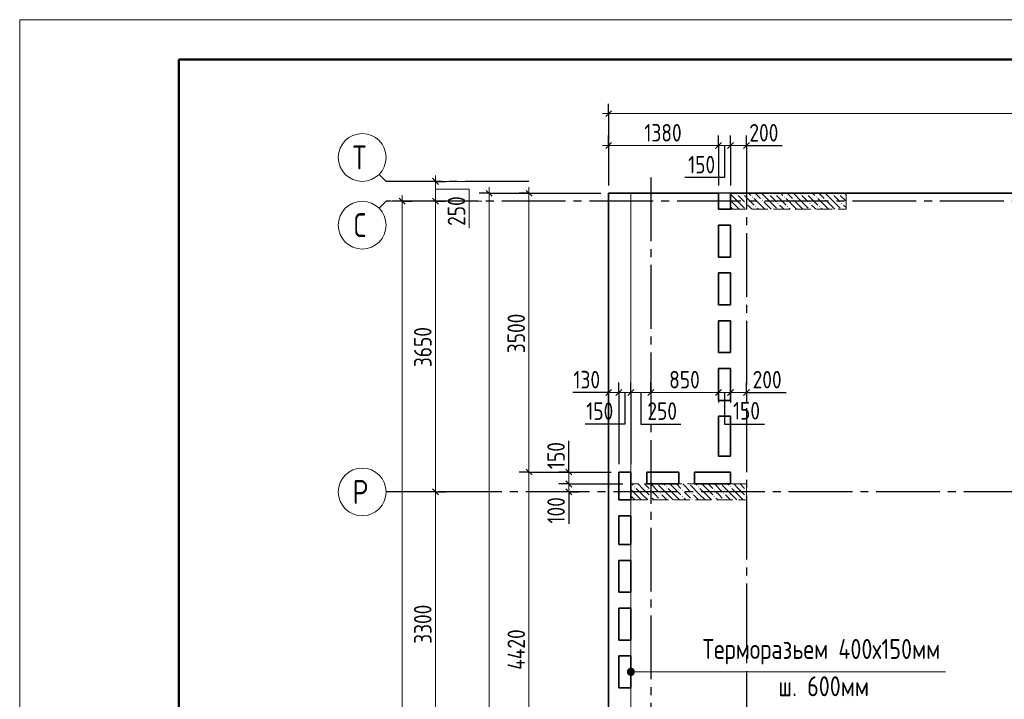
# Model space of a CAD drawing. Header units: millimetres. Extents: x 0 to 43617, y 0 to 59400.
# Tile 18 of 24: x 0 to 12361, y 50866 to 59400. Entities that reach past the tile are written whole.
import ezdxf

# ---------------------------------------------------------------- set-up
doc = ezdxf.new("R2010")
doc.units = ezdxf.units.MM
doc.linetypes.add('______2', pattern=[270, 200, -70])
doc.linetypes.add('______5', pattern=[1100, 800, -100, 100, -100])
for name, color, linetype, lineweight in [('Standard', 7, 'Continuous', 25), ('ЖБ Пилон', 180, 'Continuous', 25), ('Оси', 40, '______5', 18), ('Примечания', 7, 'Continuous', 25), ('Размерная выноска', 7, 'Continuous', 13)]:
    doc.layers.add(name, color=color, linetype=linetype, lineweight=lineweight)
doc.layers.add('ЖБ Перекрытие верхний уровень', color=7, linetype='Continuous', lineweight=25, true_color=0xe0e0ff)
doc.styles.add('GOST 2.304-81', font='txt')
doc.styles.add('ISOCPEUR', font='txt')

msp = doc.modelspace()

# ---------------------------------------------------------------- hatches: boundary and pattern name
at = {"layer": 'ЖБ Пилон', "linetype": 'Continuous', "lineweight": 18, "transparency": 33554687}
for points in [[(8924, 57137), (8927, 57133), (8924, 57130)], [(8994, 57213), (9001, 57220), (9007, 57213), (9001, 57207)], [(9074, 57213), (9081, 57220), (9087, 57213), (9081, 57207)], [(9194, 57173), (9201, 57180), (9207, 57173), (9201, 57167)], [(9314, 57133), (9321, 57140), (9327, 57133), (9321, 57127)], [(9394, 57213), (9401, 57220), (9407, 57213), (9401, 57207)], [(9474, 57213), (9481, 57220), (9487, 57213), (9481, 57207)], [(9594, 57173), (9601, 57180), (9607, 57173), (9601, 57167)], [(9714, 57133), (9721, 57140), (9727, 57133), (9721, 57127)], [(9794, 57213), (9801, 57220), (9807, 57213), (9801, 57207)], [(9874, 57213), (9881, 57220), (9887, 57213), (9881, 57207)], [(9994, 57173), (10001, 57180), (10007, 57173), (10001, 57167)], [(10114, 57133), (10121, 57140), (10127, 57133), (10121, 57127)], [(10194, 57213), (10201, 57220), (10207, 57213), (10201, 57207)], [(10274, 57213), (10281, 57220), (10287, 57213), (10281, 57207)], [(9114, 57093), (9121, 57100), (9127, 57093), (9121, 57087)], [(9234, 57053), (9241, 57060), (9247, 57053), (9241, 57047)], [(9514, 57093), (9521, 57100), (9527, 57093), (9521, 57087)], [(9634, 57053), (9641, 57060), (9647, 57053), (9641, 57047)], [(9914, 57093), (9921, 57100), (9927, 57093), (9921, 57087)], [(10034, 57053), (10041, 57060), (10047, 57053), (10041, 57047)], [(10314, 57093), (10321, 57100), (10327, 57093), (10321, 57087)], [(7714, 53533), (7721, 53540), (7727, 53533), (7721, 53527)], [(8004, 53570), (8001, 53567), (7998, 53570)], [(8114, 53533), (8121, 53540), (8127, 53533), (8121, 53527)], [(8404, 53570), (8401, 53567), (8398, 53570)], [(8514, 53533), (8521, 53540), (8527, 53533), (8521, 53527)], [(8804, 53570), (8801, 53567), (8798, 53570)], [(8914, 53533), (8921, 53540), (8927, 53533), (8921, 53527)], [(7914, 53493), (7921, 53500), (7927, 53493), (7921, 53487)], [(7914, 53413), (7921, 53420), (7927, 53413), (7921, 53407)], [(8034, 53453), (8041, 53460), (8047, 53453), (8041, 53447)], [(8314, 53493), (8321, 53500), (8327, 53493), (8321, 53487)], [(8314, 53413), (8321, 53420), (8327, 53413), (8321, 53407)], [(8434, 53453), (8441, 53460), (8447, 53453), (8441, 53447)], [(8714, 53493), (8721, 53500), (8727, 53493), (8721, 53487)], [(8714, 53413), (8721, 53420), (8727, 53413), (8721, 53407)], [(8834, 53453), (8841, 53460), (8847, 53453), (8841, 53447)], [(9114, 53493), (9121, 53500), (9124, 53497), (9124, 53490), (9121, 53487)], [(9114, 53413), (9121, 53420), (9124, 53417), (9124, 53410), (9121, 53407)], [(8034, 53373), (8041, 53380), (8047, 53373), (8044, 53370), (8038, 53370)], [(8434, 53373), (8441, 53380), (8447, 53373), (8444, 53370), (8438, 53370)], [(8834, 53373), (8841, 53380), (8847, 53373), (8844, 53370), (8838, 53370)]]:
    msp.add_hatch(color=7, dxfattribs=at).paths.add_polyline_path(points, flags=16)
at = {"layer": 'Примечания', "linetype": 'Continuous', "lineweight": 13, "transparency": 33554687}
for points in [[(7635, 51188), (7635, 51232), (7629, 51210)], [(7651, 51171), (7651, 51249), (7635, 51232)], [(7651, 51171), (7635, 51232), (7635, 51188)], [(7674, 51165), (7674, 51255), (7651, 51249)], [(7674, 51165), (7651, 51249), (7651, 51171)], [(7697, 51171), (7697, 51249), (7674, 51255)], [(7697, 51171), (7674, 51255), (7674, 51165)], [(7713, 51188), (7713, 51232), (7697, 51249)], [(7713, 51188), (7697, 51249), (7697, 51171)], [(7713, 51232), (7713, 51188), (7719, 51210)]]:
    msp.add_hatch(color=7, dxfattribs=at).paths.add_polyline_path(points)

# ---------------------------------------------------------------- linework, layer by layer
at = {"layer": 'Standard', "color": 7, "linetype": 'Continuous', "lineweight": 25, "transparency": 33554687}
for p, q in [((7431, 58257), (7357, 58183)), ((7431, 57857), (7357, 57783)), ((8812, 57857), (8736, 57783)), ((8961, 57857), (8886, 57783)), ((9161, 57857), (9086, 57783)), ((5258, 57332), (5183, 57408)), ((5857, 57257), (5932, 57183)), ((6357, 57257), (6432, 57183)), ((4839, 57083), (4764, 57157)), ((5258, 57083), (5183, 57157)), ((7431, 54757), (7357, 54683)), ((7561, 54757), (7486, 54683)), ((7712, 54757), (7636, 54683)), ((7961, 54757), (7886, 54683)), ((8812, 54757), (8736, 54683)), ((8961, 54757), (8886, 54683)), ((9161, 54757), (9086, 54683)), ((6357, 53757), (6432, 53683)), ((6857, 53757), (6932, 53683)), ((6857, 53608), (6932, 53532)), ((5258, 53432), (5183, 53508)), ((6857, 53508), (6932, 53432))]:
    msp.add_line(p, q, dxfattribs=at)
at = {"layer": 'Standard', "color": 251, "linetype": 'Continuous', "lineweight": -3, "true_color": 0x656565, "transparency": 33554687}
for p, q in [((7394, 58220), (7394, 58345)), ((7394, 58220), (7394, 58095)), ((7394, 58220), (7394, 57320)), ((7394, 57820), (7394, 57945)), ((8774, 57820), (8774, 57945)), ((8924, 57820), (8924, 57945)), ((9124, 57820), (9124, 57945)), ((7394, 57820), (7394, 57695)), ((7394, 57820), (7394, 57320)), ((8774, 57820), (8774, 57695)), ((8924, 57820), (8924, 57695)), ((9124, 57820), (9124, 57695)), ((9124, 57820), (9124, 57820)), ((5221, 57370), (4700, 57370)), ((5221, 57370), (5096, 57370)), ((5221, 57370), (5346, 57370)), ((4802, 57120), (4677, 57120)), ((5221, 57120), (4700, 57120)), ((4802, 57120), (4927, 57120)), ((4802, 57120), (4802, 57120)), ((5221, 57120), (5096, 57120)), ((5221, 57120), (5346, 57120)), ((5894, 57220), (5769, 57220)), ((5894, 57220), (6019, 57220)), ((5894, 57220), (7294, 57220)), ((6394, 57220), (6269, 57220)), ((6394, 57220), (6519, 57220)), ((6394, 57220), (7294, 57220)), ((7394, 54720), (7394, 54845)), ((7524, 54720), (7524, 54845)), ((7674, 54720), (7674, 54845)), ((7924, 54720), (7924, 54845)), ((8774, 54720), (8774, 54845)), ((8924, 54720), (8924, 54845)), ((9124, 54720), (9124, 54845)), ((7394, 54720), (7394, 54595)), ((7394, 54720), (7394, 54720)), ((7524, 54720), (7524, 54595)), ((7674, 54720), (7674, 54595)), ((7924, 54720), (7924, 54595)), ((7924, 54720), (7924, 54720)), ((8774, 54720), (8774, 54595)), ((8774, 54720), (8774, 54720)), ((8924, 54720), (8924, 54595)), ((8924, 54720), (8924, 54720)), ((9124, 54720), (9124, 54595)), ((9124, 54720), (9124, 54720)), ((6394, 53720), (6269, 53720)), ((6394, 53720), (6519, 53720)), ((6394, 53720), (7424, 53720)), ((6894, 53720), (6769, 53720)), ((6894, 53720), (7019, 53720)), ((6894, 53720), (7424, 53720)), ((6894, 53570), (6769, 53570)), ((6894, 53570), (7019, 53570)), ((6894, 53570), (7574, 53570)), ((5221, 53470), (5096, 53470)), ((5221, 53470), (5346, 53470)), ((6894, 53470), (6769, 53470)), ((6894, 53470), (7019, 53470)), ((6894, 53470), (6894, 53470))]:
    msp.add_line(p, q, dxfattribs=at)
at = {"layer": 'Standard', "color": 7, "linetype": 'Continuous', "lineweight": 13, "transparency": 33554687}
for p, q in [((7394, 58220), (7319, 58220)), ((22354, 58220), (7394, 58220)), ((7394, 57820), (7319, 57820)), ((8774, 57820), (7394, 57820)), ((8924, 57820), (8774, 57820)), ((9124, 57820), (9199, 57820)), ((4600, 57370), (4512, 57458)), ((4600, 57370), (5802, 57370)), ((5221, 57370), (5221, 57445)), ((5221, 57120), (5221, 57370)), ((5894, 57220), (5894, 57295)), ((6394, 57220), (6394, 57295)), ((4600, 57120), (4512, 57032)), ((4600, 57120), (5802, 57120)), ((4802, 57120), (4802, 57195)), ((5221, 53470), (5221, 57120)), ((7394, 54720), (7319, 54720)), ((7524, 54720), (7394, 54720)), ((7674, 54720), (7524, 54720)), ((7924, 54720), (7674, 54720)), ((8774, 54720), (7924, 54720)), ((9124, 54720), (9199, 54720)), ((6894, 53720), (6894, 53795)), ((6394, 53720), (6394, 49300)), ((6894, 53570), (6894, 53470)), ((5221, 50170), (5221, 53470)), ((6894, 53470), (6894, 53395))]:
    msp.add_line(p, q, dxfattribs=at)
msp.add_lwpolyline([(0, 0), (42000, 0), (42000, 59400), (0, 59400), (0, 0)], close=True, dxfattribs=at)
for points in [[(42000, 59400), (0, 59400), (0, 0), (42000, 0), (42000, 59400)], [(9124, 57820), (8977, 57820), (8977, 57820), (8924, 57820)], [(5644, 56782), (5644, 57273), (5221, 57273)], [(4802, 10630), (4802, 33448), (4802, 33448), (4802, 57120)], [(5894, 57220), (5894, 38586), (5894, 38586), (5894, 20800)], [(6394, 57220), (6394, 55107), (6394, 55107), (6394, 53720)], [(7674, 10380), (33074, 10380), (33074, 57220), (7674, 57220), (7674, 10380)], [(8924, 54720), (8885, 54720), (8885, 54720), (8774, 54720)], [(9124, 54720), (9067, 54720), (9067, 54720), (8961, 54720), (8961, 54720), (8924, 54720)], [(6894, 53720), (6894, 53654), (6894, 53654), (6894, 53570)]]:
    msp.add_lwpolyline(points, dxfattribs=at)
at = {"layer": 'Standard', "color": 7, "linetype": 'Continuous', "lineweight": 50, "transparency": 33554687}
msp.add_lwpolyline([(2000, 58900), (41500, 58900), (41500, 500), (2000, 500), (2000, 58900)], close=True, dxfattribs=at)
at = {"layer": 'Standard', "color": 251, "linetype": 'Continuous', "lineweight": -3, "true_color": 0x656565, "transparency": 33554687}
for points in [[(8774, 57820), (8774, 57653), (8774, 57653), (8774, 57320)], [(8924, 57820), (8924, 57731), (8924, 57731), (8924, 57320)], [(7524, 54720), (7524, 54426), (7524, 54426), (7524, 53820)], [(7674, 54720), (7674, 54454), (7674, 54454), (7674, 53820)], [(5221, 53470), (5204, 53470), (5204, 53470), (4700, 53470)]]:
    msp.add_lwpolyline(points, dxfattribs=at)
at = {"layer": 'Standard', "color": 7, "linetype": 'Continuous', "lineweight": 25, "transparency": 33554687}
msp.add_lwpolyline([(7394, 10100), (33074, 10100), (33074, 57220), (7394, 57220), (7394, 10100)], dxfattribs=at)
at = {"layer": 'ЖБ Перекрытие верхний уровень', "color": 7, "linetype": 'Continuous', "lineweight": 35, "transparency": 33554687}
for p, q in [((8774, 57220), (7394, 57220)), ((7394, 57220), (7394, 28680)), ((8774, 57020), (8774, 57220)), ((22354, 57220), (8924, 57220)), ((8924, 57220), (8924, 57020)), ((8924, 57020), (8774, 57020)), ((8774, 56820), (8924, 56820)), ((8774, 56420), (8774, 56820)), ((8924, 56820), (8924, 56420)), ((8924, 56420), (8774, 56420)), ((8774, 55820), (8774, 56220)), ((8774, 56220), (8924, 56220)), ((8924, 56220), (8924, 55820)), ((8924, 55820), (8774, 55820)), ((8774, 55220), (8774, 55620)), ((8774, 55620), (8924, 55620)), ((8924, 55620), (8924, 55220)), ((8924, 55220), (8774, 55220)), ((8774, 54620), (8774, 55020)), ((8774, 55020), (8924, 55020)), ((8924, 55020), (8924, 54620)), ((8924, 54620), (8774, 54620)), ((8774, 53920), (8774, 54420)), ((8774, 54420), (8924, 54420)), ((8924, 54420), (8924, 53920)), ((8924, 53920), (8774, 53920)), ((7524, 53720), (7674, 53720)), ((7524, 53370), (7524, 53720)), ((7674, 53720), (7674, 53370)), ((7874, 53570), (7874, 53720)), ((7874, 53720), (8274, 53720)), ((8274, 53720), (8274, 53570)), ((8474, 53570), (8474, 53720)), ((8474, 53720), (8924, 53720)), ((8924, 53720), (8924, 53570)), ((8274, 53570), (7874, 53570)), ((8924, 53570), (8474, 53570)), ((7674, 53370), (7524, 53370)), ((7524, 52810), (7524, 53170)), ((7524, 53170), (7674, 53170)), ((7674, 53170), (7674, 52810)), ((7674, 52810), (7524, 52810)), ((7524, 52210), (7524, 52610)), ((7524, 52610), (7674, 52610)), ((7674, 52610), (7674, 52210)), ((7674, 52210), (7524, 52210)), ((7524, 51610), (7524, 52010)), ((7524, 52010), (7674, 52010)), ((7674, 52010), (7674, 51610)), ((7674, 51610), (7524, 51610)), ((7524, 51010), (7524, 51410)), ((7524, 51410), (7674, 51410)), ((7674, 51410), (7674, 51010)), ((7674, 51010), (7524, 51010))]:
    msp.add_line(p, q, dxfattribs=at)
at = {"layer": 'ЖБ Пилон', "color": 253, "linetype": '______2', "lineweight": 13, "true_color": 0xa0a0a0, "transparency": 33554687}
for p, q in [((10374, 57220), (8924, 57220)), ((8924, 57220), (8924, 57020)), ((10374, 57020), (10374, 57220)), ((8924, 57020), (10374, 57020)), ((9124, 53570), (7674, 53570)), ((7674, 53570), (7674, 53370)), ((9124, 53370), (9124, 53570)), ((7674, 53370), (9124, 53370))]:
    msp.add_line(p, q, dxfattribs=at)
at = {"layer": 'ЖБ Пилон', "color": 9, "linetype": 'Continuous', "lineweight": 18, "true_color": 0xc7c7c7, "transparency": 33554687}
for p, q in [((9021, 57113), (8924, 57210)), ((8941, 57113), (9021, 57033)), ((9021, 57193), (9101, 57113)), ((9021, 57113), (9101, 57033)), ((9101, 57193), (9221, 57073)), ((9154, 57220), (9181, 57193)), ((9341, 57033), (9221, 57153)), ((9234, 57220), (9301, 57153)), ((9421, 57113), (9314, 57220)), ((9341, 57113), (9421, 57033)), ((9421, 57193), (9501, 57113)), ((9421, 57113), (9501, 57033)), ((9501, 57193), (9621, 57073)), ((9554, 57220), (9581, 57193)), ((9741, 57033), (9621, 57153)), ((9634, 57220), (9701, 57153)), ((9821, 57113), (9714, 57220)), ((9741, 57113), (9821, 57033)), ((9821, 57193), (9901, 57113)), ((9821, 57113), (9901, 57033)), ((9901, 57193), (10021, 57073)), ((9954, 57220), (9981, 57193)), ((10141, 57033), (10021, 57153)), ((10034, 57220), (10101, 57153)), ((10221, 57113), (10114, 57220)), ((10141, 57113), (10221, 57033)), ((10221, 57193), (10301, 57113)), ((10221, 57113), (10301, 57033)), ((10301, 57193), (10374, 57120)), ((10354, 57220), (10374, 57200)), ((8941, 57033), (8924, 57050)), ((8941, 57033), (8954, 57020)), ((9021, 57033), (9034, 57020)), ((9181, 57033), (9141, 57073)), ((9194, 57020), (9181, 57033)), ((9261, 57033), (9274, 57020)), ((9341, 57033), (9354, 57020)), ((9421, 57033), (9434, 57020)), ((9581, 57033), (9541, 57073)), ((9594, 57020), (9581, 57033)), ((9661, 57033), (9674, 57020)), ((9741, 57033), (9754, 57020)), ((9821, 57033), (9834, 57020)), ((9981, 57033), (9941, 57073)), ((9994, 57020), (9981, 57033)), ((10061, 57033), (10074, 57020)), ((10141, 57033), (10154, 57020)), ((10221, 57033), (10234, 57020)), ((10374, 57040), (10341, 57073)), ((7684, 53570), (7701, 53553)), ((7821, 53513), (7764, 53570)), ((7844, 53570), (7901, 53513)), ((7924, 53570), (8021, 53473)), ((8141, 53433), (8021, 53553)), ((8084, 53570), (8101, 53553)), ((8221, 53513), (8164, 53570)), ((8244, 53570), (8301, 53513)), ((8324, 53570), (8421, 53473)), ((8541, 53433), (8421, 53553)), ((8484, 53570), (8501, 53553)), ((8621, 53513), (8564, 53570)), ((8644, 53570), (8701, 53513)), ((8724, 53570), (8821, 53473)), ((8941, 53433), (8821, 53553)), ((8884, 53570), (8901, 53553)), ((9021, 53513), (8964, 53570)), ((9044, 53570), (9101, 53513)), ((7741, 53433), (7674, 53500)), ((7674, 53420), (7724, 53370)), ((7741, 53513), (7821, 53433)), ((7741, 53433), (7804, 53370)), ((7821, 53513), (7901, 53433)), ((7821, 53433), (7884, 53370)), ((7981, 53433), (7941, 53473)), ((8021, 53393), (7981, 53433)), ((8061, 53433), (8124, 53370)), ((8141, 53513), (8221, 53433)), ((8141, 53433), (8204, 53370)), ((8221, 53513), (8301, 53433)), ((8221, 53433), (8284, 53370)), ((8381, 53433), (8341, 53473)), ((8421, 53393), (8381, 53433)), ((8461, 53433), (8524, 53370)), ((8541, 53513), (8621, 53433)), ((8541, 53433), (8604, 53370)), ((8621, 53513), (8701, 53433)), ((8621, 53433), (8684, 53370)), ((8781, 53433), (8741, 53473)), ((8821, 53393), (8781, 53433)), ((8861, 53433), (8924, 53370)), ((8941, 53513), (9021, 53433)), ((8941, 53433), (9004, 53370)), ((9021, 53513), (9101, 53433)), ((9021, 53433), (9084, 53370)), ((7941, 53393), (7964, 53370)), ((8341, 53393), (8364, 53370)), ((8741, 53393), (8764, 53370))]:
    msp.add_line(p, q, dxfattribs=at)
at = {"layer": 'Оси', "color": 8, "linetype": '______5', "lineweight": -3, "transparency": 33554687}
for p, q in [((9124, 57820), (9124, 7100)), ((6394, 57370), (4600, 57370)), ((7924, 57420), (7924, 7100)), ((23354, 57120), (4600, 57120)), ((22554, 53470), (4600, 53470))]:
    msp.add_line(p, q, dxfattribs=at)
at = {"layer": 'Оси', "color": 7, "linetype": 'Continuous', "lineweight": 13, "transparency": 33554687}
for centre in [(4300, 57670), (4300, 56820), (4300, 53470)]:
    msp.add_circle(centre, 300, dxfattribs=at)
at = {"layer": 'Примечания', "color": 7, "linetype": 'Continuous', "lineweight": 13, "transparency": 33554687}
for p, q in [((7629, 51210), (7629, 51210)), ((7674, 51255), (7674, 51255)), ((11624, 51210), (7674, 51210)), ((7719, 51210), (7719, 51210)), ((7674, 51165), (7674, 51165))]:
    msp.add_line(p, q, dxfattribs=at)
msp.add_circle((7674, 51210), 45, dxfattribs=at)
at = {"layer": 'Размерная выноска', "color": 7, "linetype": 'Continuous', "lineweight": 25, "transparency": 33554687}
for p, q in [((9124, 57820), (9574, 57820)), ((7394, 54720), (6944, 54720)), ((9124, 54720), (9624, 54720)), ((6894, 53720), (6894, 54110)), ((6894, 53470), (6894, 53070))]:
    msp.add_line(p, q, dxfattribs=at)
for points in [[(8849, 57820), (8849, 57420), (8349, 57420)], [(7599, 54720), (7599, 54320), (7099, 54320)], [(7799, 54720), (7799, 54320), (8299, 54320)], [(8849, 54720), (8849, 54320), (9349, 54320)]]:
    msp.add_lwpolyline(points, dxfattribs=at)

# ---------------------------------------------------------------- texts
at = {"layer": 'Standard', "color": 7, "linetype": 'Continuous', "lineweight": 25, "transparency": 33554687, "char_height": 220, "attachment_point": 7, "style": 'GOST 2.304-81'}
for s, insert, width in [('1380', (7842, 57870), 610.17), ('200', (9161, 57870), 531.97), ('150', (8392, 57470), 469.51), ('130', (6952, 54770), 469.51), ('850', (8154, 54770), 516.4), ('200', (9202, 54770), 531.97), ('150', (7113, 54375), 469.51), ('250', (7881, 54375), 516.4), ('150', (8955, 54379), 469.51)]:
    msp.add_mtext(s, dxfattribs=dict(at, insert=insert, width=width))
at = {"layer": 'Standard', "color": 7, "linetype": 'Continuous', "lineweight": 25, "transparency": 33554687, "char_height": 220, "attachment_point": 7, "rotation": 90, "style": 'GOST 2.304-81'}
for s, insert, width in [('250', (5594, 56811), 516.4), ('3500', (6344, 55212), 641.48), ('3650', (5171, 55037), 641.48), ('150', (6844, 53757), 469.51), ('100', (6844, 53073), 485.09), ('3300', (5171, 51562), 641.48), ('4420', (6344, 51236), 672.62)]:
    msp.add_mtext(s, dxfattribs=dict(at, insert=insert, width=width))
at = {"layer": 'Оси', "color": 7, "linetype": 'Continuous', "lineweight": 25, "transparency": 33554687, "char_height": 300, "attachment_point": 7, "style": 'ISOCPEUR'}
for s, insert, width in [('\\W0.80;Т', (4180, 57520), 359.83), ('\\W0.78;С', (4195, 56670), 326.41), ('\\W0.80;Р', (4180, 53320), 359.83)]:
    msp.add_mtext(s, dxfattribs=dict(at, insert=insert, width=width))
at = {"layer": 'Примечания', "color": 7, "linetype": 'Continuous', "lineweight": 25, "transparency": 33554687, "char_height": 250, "attachment_point": 7, "style": 'GOST 2.304-81'}
for s, insert, width in [('Терморазьем\\~400х150мм', (8574, 51305), 3189.08), ('ш.\\~600мм', (9524, 50905), 1279.44)]:
    msp.add_mtext(s, dxfattribs=dict(at, insert=insert, width=width))

doc.saveas('drawing.dxf')
